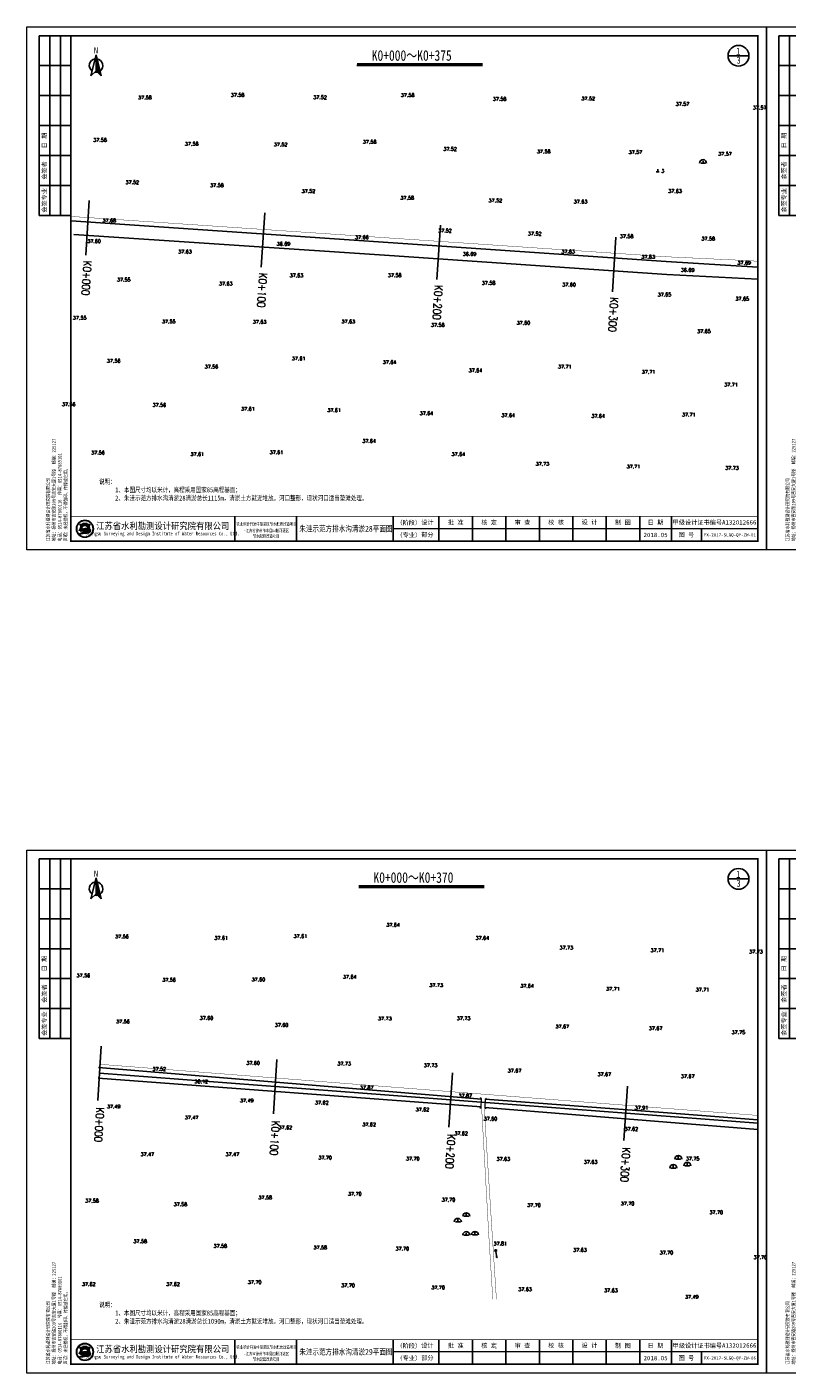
# Model space of a CAD drawing. Extents: x 464172 to 473094, y 3847158 to 3855433.
# Tile 93 of 98: x 469916 to 470348, y 3853735 to 3854500. Entities that reach past the tile are written whole.
import ezdxf
from ezdxf.enums import TextEntityAlignment as Align

# ---------------------------------------------------------------- set-up
doc = ezdxf.new("R2010")
doc.units = 0
doc.linetypes.add('X3', pattern=[5, 4, -1])
doc.layers.get('0').update_dxf_attribs({"linetype": 'CONTINUOUS'})
doc.layers.add('0.13文字', color=3, linetype='CONTINUOUS', lineweight=13)
doc.layers.add('文字', color=7, linetype='CONTINUOUS', lineweight=15)
for name, color, linetype in [('DIMTEX', 7, 'CONTINUOUS'), ('DLDW', 8, 'CONTINUOUS'), ('DLSS', 4, 'CONTINUOUS'), ('DMTZ', 3, 'CONTINUOUS'), ('DMX', 1, 'CONTINUOUS'), ('GCD', 9, 'CONTINUOUS'), ('GXYZ', 8, 'CONTINUOUS'), ('LINE', 7, 'CONTINUOUS'), ('断面', 7, 'CONTINUOUS')]:
    doc.layers.add(name, color=color, linetype=linetype)
doc.styles.add('-仿宋_GB2312', font='FangSong_GB2312.ttf')
doc.styles.add('HZ', font='rs.shx', dxfattribs={"width": 0.8, "bigfont": 'hztxt.shx'})
doc.styles.add('LYJFS', font='times.ttf', dxfattribs={"width": 0.7})
doc.styles.get("Standard").update_dxf_attribs({"font": 'rs.shx', "bigfont": 'hztxt.shx'})
doc.styles.add('STYLE2', font='txt', dxfattribs={"width": 0.8})
doc.styles.add('仿宋', font='FangSong_GB2312.ttf', dxfattribs={"width": 0.8})
doc.styles.add('仿宋体', font='FangSong_GB2312.ttf', dxfattribs={"width": 0.8})
doc.styles.add('宋体', font='txt')
doc.linetypes.add('10411', pattern='A,2,[150,AAA.SHX,S=1,R=0,X=0,Y=1],2,[151,AAA.SHX,S=1,R=0,X=0,Y=3],1e-11', length=4.00000000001)

# ---------------------------------------------------------------- blocks, each defined once
blk = doc.blocks.new('A$C67844AE1')
at = {"color": 7, "linetype": 'ByBlock', "lineweight": -3}
for p, q in [((-68.54528065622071, 12.60233967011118), (-102.4539569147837, -126.4874291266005)), ((-68.54528065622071, 12.60233967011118), (-68.54528065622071, -93.55508338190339)), ((-68.54528065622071, 12.60233967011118), (-34.63660439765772, -126.4874291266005)), ((-68.54528065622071, 6.444916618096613), (-66.57848399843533, 4.534749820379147)), ((-75.16375737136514, -13.81146217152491), (-75.00695480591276, -13.90275762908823)), ((-68.54528065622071, -3.555083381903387), (-63.38429603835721, -8.56746807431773)), ((-68.54528065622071, -13.55508338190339), (-60.19010807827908, -21.66968596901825)), ((-68.54528065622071, -23.55508338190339), (-56.99592011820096, -34.77190386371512)), ((-68.54528065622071, -33.55508338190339), (-53.80173215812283, -47.874121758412)), ((-68.54528065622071, -43.55508338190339), (-50.60754419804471, -60.97633965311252)), ((-68.54528065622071, -53.55508338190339), (-47.4133562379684, -74.0785575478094)), ((-68.54528065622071, -63.55508338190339), (-44.21916827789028, -87.18077544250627)), ((-68.54528065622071, -73.55508338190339), (-41.02498031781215, -100.282993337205)), ((-68.54528065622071, -83.55508338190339), (-37.83079235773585, -113.3852112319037)), ((-68.54528065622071, -93.55508338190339), (-102.4539569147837, -126.4874291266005)), ((-68.54528065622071, -93.55508338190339), (-34.63660439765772, -126.4874291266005))]:
    blk.add_line(p, q, dxfattribs=at)
for start, end in [(98.47002997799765, 234.1282238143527), (305.8717761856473, 81.52997002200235), (258.3564658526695, 281.6435341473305)]:
    blk.add_arc((-68.54528065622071, -58.56304133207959), 44.66625879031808, start, end, dxfattribs=at)
at = {"color": 7, "linetype": 'ByBlock', "lineweight": -3, "insert": (-82.5777418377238, 61.776892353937), "char_height": 40, "width": 53.56766932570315, "attachment_point": 1}
blk.add_mtext('{\\fSimSun|b0|i0|c134|p2;N}', dxfattribs=at)
blk = doc.blocks.new('TK')
h = blk.add_hatch(color=152)
h.dxf.hatch_style = 1
h.paths.add_polyline_path([(37.76634519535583, 12, 1), (28.08865389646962, 12, 1)])
h.paths.add_polyline_path([(37.60348109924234, 12, 1), (28.2515179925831, 12, 1)], flags=16)
h = blk.add_hatch(color=152)
h.dxf.hatch_style = 1
edge = h.paths.add_edge_path()
edge.add_arc((34.80941884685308, 9.57513306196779), 1.461698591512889, 43.31770961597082, 70.37003522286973)
edge.add_arc((33.42980450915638, 5.707128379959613), 5.568375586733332, 70.37003522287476, 84.52854590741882)
edge.add_arc((32.84297213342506, -0.4193509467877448), 11.72289597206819, 84.5285459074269, 95.17746754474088)
edge.add_arc((32.98455917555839, 9.871856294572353), 1.831337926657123, 111.7965680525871, 130.9174013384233, ccw=False)
edge.add_arc((34.88031159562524, 5.13131362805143), 6.936886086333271, 98.84274785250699, 111.79656805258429, ccw=False)
edge.add_arc((35.94667124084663, -1.723120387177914), 13.873772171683, 95.21036804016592, 98.84274785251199, ccw=False)
edge.add_ellipse((32.92749954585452, 12.29239219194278), major_axis=(-1.773815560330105, 0), ratio=0.8776980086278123, start_angle=172.6538623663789, end_angle=176.9129867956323)
edge.add_arc((34.51986391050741, 1.961408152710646), 10.24870363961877, 88.99992913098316, 98.52267106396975)
edge.add_arc((34.12653419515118, 4.586133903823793), 7.594670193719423, 98.5226710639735, 116.8491039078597)
edge.add_arc((31.25213164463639, 10.26438648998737), 1.230336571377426, 116.8491039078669, 139.2900683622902)
edge.add_arc((30.4676556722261, 10.93937889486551), 0.1954369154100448, 139.2900683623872, 263.050638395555)
edge.add_arc((30.65080526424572, 12.44199033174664), 1.70916902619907, 263.0506383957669, 272.136251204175)
edge.add_arc((31.81845295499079, -18.86063964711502), 29.61523112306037, 88.46268833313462, 92.13625120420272, ccw=False)
edge.add_arc((32.47617160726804, 5.646726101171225), 5.099041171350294, 68.07113774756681, 88.46268833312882, ccw=False)
edge.add_arc((36.58583429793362, -10.91731876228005), 21.4080615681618, 95.91294384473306, 98.79521578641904)
edge.add_arc((35.21854840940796, -2.080308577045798), 12.46590188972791, 98.79521578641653, 117.8496747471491)
edge.add_arc((93.71745628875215, -228.4932874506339), 245.9934265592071, 104.7703900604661, 105.15790668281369, ccw=False)
edge.add_line((31.00239690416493, 9.371353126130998), (30.1988762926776, 9.045501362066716))
edge.add_arc((51.56004769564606, -88.12407086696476), 99.48982566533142, 100.90627282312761, 102.39834375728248, ccw=False)
edge.add_line((32.73627937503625, 9.568770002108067), (32.12568198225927, 9.380185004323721))
edge.add_arc((29.81630978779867, 37.97211086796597), 28.68503833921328, 274.6177604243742, 279.6944367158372)
edge.add_arc((33.87653895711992, 14.20489681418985), 4.573507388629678, 279.694436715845, 287.6119267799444)
edge.add_arc((34.76080719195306, 11.41934212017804), 1.650966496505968, 287.6119267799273, 311.5140981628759)
edge.add_arc((35.67269695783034, 10.38914913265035), 0.2751610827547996, 311.5140981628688, 403.3177096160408)
edge = h.paths.add_edge_path()
edge.add_arc((37.34861352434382, 13.13700107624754), 2.066422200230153, 138.9741968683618, 204.1180883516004, ccw=False)
edge.add_line((35.78967558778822, 14.49339822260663), (34.09257231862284, 14.49339822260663))
edge.add_line((34.09257231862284, 14.49339822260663), (34.09257231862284, 15.08006279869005))
edge.add_line((34.09257231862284, 15.08006279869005), (31.76242677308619, 15.08006279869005))
edge.add_line((31.76242677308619, 15.08006279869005), (31.76242677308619, 14.49339822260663))
edge.add_line((31.76242677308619, 14.49339822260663), (30.06532350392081, 14.49339822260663))
edge.add_arc((28.50638556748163, 13.13700107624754), 2.066422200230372, -24.118088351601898, 41.0258031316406, ccw=False)
edge.add_arc((26.96985351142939, 13.82490731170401), 3.749914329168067, 314.34412131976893, 335.8819116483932, ccw=False)
edge.add_arc((28.92445619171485, 14.17747440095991), 3.106664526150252, 282.3877277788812, 290.1465811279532)
edge.add_arc((25.86021252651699, 22.52986678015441), 12.00340818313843, 290.1465811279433, 296.6495194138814)
edge.add_ellipse((32.92749954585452, 12.29239219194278), major_axis=(-1.773815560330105, 0), ratio=0.8776980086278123, start_angle=176.9129867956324, end_angle=378.37473811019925, ccw=False)
edge.add_ellipse((32.92749954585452, 12.29239219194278), major_axis=(-1.773815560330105, 0), ratio=0.8776980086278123, start_angle=172.653862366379, end_angle=176.9129867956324, ccw=False)
edge.add_ellipse((32.92749954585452, 12.29239219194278), major_axis=(-1.773815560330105, 0), ratio=0.8776980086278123, start_angle=161.6252618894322, end_angle=172.653862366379, ccw=False)
edge.add_arc((39.99478656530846, 22.52986678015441), 12.00340818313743, 243.3504805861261, 249.853418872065)
edge.add_arc((36.93054290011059, 14.17747440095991), 3.106664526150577, 249.8534188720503, 257.61227222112)
edge.add_arc((38.88514558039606, 13.82490731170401), 3.74991432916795, 204.1180883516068, 225.6558786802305, ccw=False)
at = {"lineweight": 0}
for p, q in [((0, 0), (0, 297)), ((0, 297), (420, 297)), ((420, 297), (420, 0)), ((415, 12), (208, 12)), ((420, 0), (0, 0))]:
    blk.add_line(p, q, dxfattribs=at)
for p, q in [((25, 292), (7, 292)), ((7, 292), (7, 190)), ((13, 292), (13, 190)), ((19, 292), (19, 190)), ((25, 275), (7, 275)), ((25, 258), (7, 258)), ((25, 241), (7, 241)), ((25, 224), (7, 224)), ((25, 207), (7, 207)), ((25, 190), (7, 190)), ((118, 19), (118, 5)), ((153, 19), (153, 5)), ((208, 19), (208, 5)), ((234, 19), (234, 5)), ((253, 19), (253, 5)), ((272, 19), (272, 5)), ((291, 19), (291, 5)), ((310, 19), (310, 5)), ((329, 19), (329, 5)), ((348, 19), (348, 5)), ((366, 19), (366, 5)), ((383, 12), (383, 5))]:
    blk.add_line(p, q)
at = {"lineweight": 0, "const_width": 1}
blk.add_lwpolyline([(25, 292), (415, 292), (415, 5), (25, 5)], close=True, dxfattribs=at)
at = {"lineweight": 0, "const_width": 0.4}
blk.add_lwpolyline([(415, 19), (25, 19)], dxfattribs=at)
at = {"color": 152}
for points in [[(34.69874112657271, 12.20855064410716, 0.04157472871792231), (33.0009984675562, 12.09693843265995, 0.08013502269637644), (30.6964595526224, 11.36209164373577, 0.09823132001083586), (30.31951032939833, 11.06684867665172, 0.599439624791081), (30.44400935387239, 10.74537776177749, 0.03966424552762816), (30.71451621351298, 10.73400916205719, -0.01603031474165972), (32.61296833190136, 10.7439319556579, -0.08921046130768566), (34.38043466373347, 10.37684270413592, 0.01257694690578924), (33.31247064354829, 10.23900867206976, 0.08333285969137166), (29.39506013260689, 8.941746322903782, -0.001690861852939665), (31.00239690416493, 9.371353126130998), (30.1988762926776, 9.045501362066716, -0.006510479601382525), (32.73627937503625, 9.568770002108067), (32.12568198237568, 9.380185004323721, 0.02215480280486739), (34.64668864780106, 9.696699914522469, 0.03456031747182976), (35.26033732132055, 9.845760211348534, 0.1046726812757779), (35.85507491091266, 10.18311053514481, 0.4234638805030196), (35.87289335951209, 10.57792154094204, 0.1185893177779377), (35.30046801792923, 10.95188049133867, 0.06185687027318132), (33.96074808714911, 11.25013348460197, 0.04649815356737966), (31.78508714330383, 11.25571519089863, -0.08362449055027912), (32.30456102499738, 11.57226833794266, -0.05658197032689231), (33.81395195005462, 11.9857476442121, -0.01585057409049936), (34.68675527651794, 12.09332510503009)], [(31.24412181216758, 11.80161767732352, -0.02838203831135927), (29.99446309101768, 11.26089254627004, -0.03386732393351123), (29.59091690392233, 11.14313846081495, 0.09425397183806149), (30.39241989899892, 12.29262248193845, 0.2921547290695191), (30.06532350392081, 14.49339822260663), (31.76242677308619, 14.49339822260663), (31.76242677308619, 15.08006279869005), (34.09257231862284, 15.08006279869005), (34.09257231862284, 14.49339822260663), (35.78967558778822, 14.49339822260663, 0.29215472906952), (35.46257919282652, 12.29262248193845, 0.09425397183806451), (36.2640821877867, 11.14313846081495, -0.03386732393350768), (35.86053600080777, 11.26089254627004, -0.02838203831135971), (34.61087727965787, 11.80161767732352)]]:
    blk.add_lwpolyline(points, format="xyb", dxfattribs=at)
for radius in [4.838845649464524, 4.675981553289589]:
    blk.add_circle((32.92749954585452, 12), radius, dxfattribs=at)
blk.add_arc((34.88031159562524, 5.13131362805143), 6.936886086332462, 98.84274785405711, 111.7965680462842, dxfattribs=at)
for start_param, end_param in [(2.820892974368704, 6.603884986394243), (3.013378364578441, 3.087714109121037)]:
    blk.add_ellipse((32.92749954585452, 12.29239219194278), major_axis=(-1.773815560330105, 0), ratio=0.8776980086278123, start_param=start_param, end_param=end_param, dxfattribs=at)
at = {"style": '宋体'}
for s, height, width, p in [('江苏省水利勘测设计研究院有限公司', 3.75, 0.9, (77.12731924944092, 13.75084589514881)), ('农业综合开发中型灌区节水配套改造项目', 1.8, 0.75, (136, 14.74047347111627)), ('Jiangsu Surveying and Design Institute of Water Resources Co., Ltd.', 2, 0.8, (76.9551912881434, 9.01340379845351)), ('-江苏省徐州市丰县四联河灌区', 1.8, 0.75, (136, 11.02926161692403)), ('节水配套改造项目', 1.8, 0.75, (135.8399052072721, 7.880905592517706))]:
    blk.add_text(s, height=height, dxfattribs=dict(at, width=width)).set_placement(p, align=Align.MIDDLE)
at = {"style": 'LYJFS'}
for s, p in [('（阶段）', (216.8339300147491, 15.5)), ('（专业）', (216.8339300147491, 8.5))]:
    blk.add_text(s, height=2.5, dxfattribs=at).set_placement(p, align=Align.MIDDLE_CENTER)
at = {"style": '仿宋'}
blk.add_text('2018.05', height=2.5, dxfattribs=at).set_placement((357, 8.5), align=Align.MIDDLE)
at = {"rotation": 90}
for s, insert, char_height, attachment_point, style in [('日 期', (10, 232.5), 2.5, 5, '宋体'), ('会签者', (10, 215.5), 2.5, 5, '宋体'), ('会签专业', (10, 198.5), 2.5, 5, '宋体'), ('江苏省水利勘测设计研究院有限公司\\P地址：扬州市吉安路209号吉安大厦1号楼  邮编：225127\\P电话：0514-87860116  传真：0514-87889101\\P声明：未经授权，不得翻印、传播或它用。', (23.29513194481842, 4.918324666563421), 2, 7, '仿宋')]:
    blk.add_mtext(s, dxfattribs=dict(at, insert=insert, char_height=char_height, attachment_point=attachment_point, style=style))
at = {"char_height": 2.5, "attachment_point": 5, "style": '宋体'}
for s, insert in [('设计', (227.4021536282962, 15.5)), ('批 准', (243.5, 15.5)), ('核 定', (262.4375, 15.47222222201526)), ('审 查', (281.4305555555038, 15.47328627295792)), ('校 核', (300.4652777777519, 15.54328155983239)), ('设 计', (319.4722222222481, 15.59333057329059)), ('制 图', (338.4166666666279, 15.4779241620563)), ('日 期', (357, 15.5)), ('甲级设计证书编号A132012666', (390.5, 15.5)), ('部分', (227.4021536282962, 8.5)), ('图 号', (374.5, 8.5))]:
    blk.add_mtext(s, dxfattribs=dict(at, insert=insert))
blk = doc.blocks.new('gc111')
for p, q in [((-0.8, 0), (0.8, 0)), ((0, 0), (0, 1.6))]:
    blk.add_line(p, q)
blk = doc.blocks.new('gc110')
at = {"linetype": 'Continuous'}
for points in [[(0, 0), (1.35, 0), (-1.35, 0)], [(0, 0), (0, 1.4)]]:
    blk.add_lwpolyline(points, dxfattribs=at)
blk.add_arc((0, 0), 2, 0, 180, dxfattribs=at)
blk = doc.blocks.new('gc170')
at = {"linetype": 'Continuous'}
blk.add_circle((0, 0), 0.5, dxfattribs=at)
blk = doc.blocks.new('gc013b')
at = {"linetype": 'Continuous'}
blk.add_line((0.5, 0), (4, 0), dxfattribs=at)
at = {"linetype": 'Continuous', "flags": 128}
blk.add_lwpolyline([(3.387748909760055, 0.35355), (4, 0), (3.387748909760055, -0.35355)], dxfattribs=at)

msp = doc.modelspace()

# ---------------------------------------------------------------- linework, layer by layer
at = {"color": 3, "linetype": 'Continuous', "lineweight": -3, "elevation": -36.45550000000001, "flags": 128}
msp.add_lwpolyline([(469957.2588991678, 3853905.594365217), (470331.0475487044, 3853877.165599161)], dxfattribs=at)
at = {"layer": 'DIMTEX', "linetype": 'Continuous'}
for p, q in [((470103.4839576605, 3854477.879376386), (470174.775632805, 3854477.879376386)), ((470104.4419181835, 3854011.057037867), (470175.733593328, 3854011.057037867))]:
    msp.add_line(p, q, dxfattribs=at)
at = {"layer": 'DIMTEX', "color": 1, "linetype": 'Continuous'}
for p, q in [((470103.5044504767, 3854478.841818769), (470174.775632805, 3854478.841818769)), ((470104.4624109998, 3854012.01948025), (470175.733593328, 3854012.01948025))]:
    msp.add_line(p, q, dxfattribs=at)
at = {"layer": 'DLSS', "color": 7, "linetype": 'Continuous', "lineweight": 13}
for p, q in [((470174.2651589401, 3853890.997132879, -73.77100000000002), (470173.6087398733, 3853891.751529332, -73.77100000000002)), ((470176.3273107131, 3853890.853921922, -73.77100000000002), (470177.0817071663, 3853891.510340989, -73.77100000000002)), ((470173.9321589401, 3853886.202132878, -73.77100000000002), (470173.1777624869, 3853885.545713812, -73.77100000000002)), ((470175.9943107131, 3853886.058921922, -73.77100000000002), (470176.6507297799, 3853885.304525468, -73.77100000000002))]:
    msp.add_line(p, q, dxfattribs=at)
at = {"layer": 'DLSS', "color": 7, "linetype": 'X3', "lineweight": 13, "const_width": 0.2}
for points, elevation in [([(469941.36632563, 3854392.153146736), (470279.2688123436, 3854369.257379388), (470326.4638123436, 3854367.033379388), (470331.0475487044, 3854366.689829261)], -37.61150000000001), ([(469957.0588920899, 3853910.710410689), (469957.0588920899, 3853910.710410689), (470175.5283107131, 3853893.670921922), (470276.9193107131, 3853885.792921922), (470331.0475487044, 3853881.645134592)], -73.77100000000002), ([(470175.706296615, 3853885.871201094), (470180.3143107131, 3853813.393921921), (470182.6578349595, 3853777.24756047)], -73.77100000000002)]:
    msp.add_lwpolyline(points, dxfattribs=dict(at, elevation=elevation))
at = {"layer": 'DLSS', "color": 7, "linetype": 'Continuous', "lineweight": 13, "elevation": -73.77100000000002}
for points in [[(470173.9321589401, 3853886.202132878), (470174.2651589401, 3853890.997132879)], [(470176.3273107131, 3853890.853921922), (470175.9943107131, 3853886.058921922)]]:
    msp.add_lwpolyline(points, dxfattribs=at)
at = {"layer": 'DLSS', "color": 7, "linetype": 'Continuous', "lineweight": 13, "const_width": 0.2, "elevation": -73.77100000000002}
msp.add_lwpolyline([(470174.2669125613, 3853885.983806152), (470178.3723107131, 3853812.905921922), (470180.607893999, 3853777.24756047)], dxfattribs=at)
at = {"layer": 'DMTZ', "color": 7, "linetype": '10411', "ltscale": 0.5, "flags": 128}
for points, elevation in [([(470331.0475487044, 3854363.341614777), (470279.1448123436, 3854366.539379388), (469941.2068041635, 3854389.656410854)], -37.61150000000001), ([(469942.7294746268, 3854381.956065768), (469942.7294746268, 3854381.956065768), (470122.0018123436, 3854369.959379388), (470279.3408123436, 3854359.119379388), (470331.0475487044, 3854356.532201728)], -37.61150000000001), ([(470174.2593107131, 3853890.912921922), (469956.6622450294, 3853908.896267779)], -73.77100000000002), ([(469956.4898994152, 3853902.726501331), (470173.9663107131, 3853886.550921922)], -73.77100000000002), ([(470175.9943107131, 3853886.058921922), (470331.0475487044, 3853873.721994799)], -73.77100000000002), ([(470331.0475487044, 3853879.088067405), (470277.2623107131, 3853883.333921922), (470176.3273107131, 3853890.853921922)], -73.77100000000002)]:
    msp.add_lwpolyline(points, dxfattribs=dict(at, elevation=elevation))
at = {"layer": 'DMX', "linetype": 'Continuous', "lineweight": 25}
for points, elevation in [([(469951.4295991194, 3854401.137813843), (469949.4542638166, 3854370.221031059)], -0.2960000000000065), ([(470051.132754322, 3854394.207533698), (470049.1574190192, 3854363.290750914)], -3.650408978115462), ([(470150.8359095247, 3854387.277253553), (470148.8605742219, 3854356.360470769)], -7.004817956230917), ([(470250.5390647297, 3854380.346973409), (470248.5637294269, 3854349.430190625)], -10.35922693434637), ([(469958.2465668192, 3853921.052756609), (469956.2712315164, 3853890.135973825)], -36.45550000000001), ([(470057.9585919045, 3853913.469086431), (470055.9832566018, 3853882.552303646)], -36.45550000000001), ([(470157.67061699, 3853905.885416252), (470155.6952816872, 3853874.968633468)], -36.45550000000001), ([(470257.0107629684, 3853898.330029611), (470255.0354276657, 3853867.413246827)], -36.45550000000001)]:
    msp.add_lwpolyline(points, dxfattribs=dict(at, elevation=elevation))
at = {"layer": '断面'}
for p, q in [((470314.2303746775, 3854483.421604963), (470326.0373686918, 3854483.421604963)), ((470314.2303746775, 3854015.959386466), (470326.0373686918, 3854015.959386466))]:
    msp.add_line(p, q, dxfattribs=at)
for centre in [(470320.1338716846, 3854483.421604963), (470320.1338716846, 3854015.959386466)]:
    msp.add_circle(centre, 5.903497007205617, dxfattribs=at)

# ---------------------------------------------------------------- block references
at = {"layer": 'DLDW', "color": 7, "linetype": 'Continuous', "lineweight": 13}
for name, p in [('gc111', (470274.2288123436, 3854417.458379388, -37.61150000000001)), ('gc110', (470299.9988123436, 3854422.412379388, -37.61150000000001)), ('gc110', (470283.1129351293, 3853851.779700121, -73.77100000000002)), ('gc110', (470285.9167552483, 3853856.890314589, -73.77100000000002)), ('gc110', (470291.0299450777, 3853853.043630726, -73.77100000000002)), ('gc110', (470160.7364589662, 3853821.187160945, -73.77100000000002)), ('gc110', (470165.5498060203, 3853824.373491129, -73.77100000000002)), ('gc110', (470165.4944801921, 3853813.64292054, -73.77100000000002)), ('gc110', (470170.4242823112, 3853813.735271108, -73.77100000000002))]:
    msp.add_blockref(name, p, dxfattribs=at)
at = {"layer": 'GXYZ', "color": 7, "linetype": 'Continuous', "lineweight": 13}
msp.add_blockref('gc170', (470182.2703107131, 3853804.892921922, -73.77100000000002), dxfattribs=at)
msp.add_blockref('gc170', (470182.2703107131, 3853804.892921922, -73.77100000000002), dxfattribs=at)
at = {"layer": 'GXYZ', "color": 7, "linetype": 'Continuous', "lineweight": 13, "rotation": 279.315885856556}
msp.add_blockref('gc013b', (470182.2703107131, 3853804.892921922, -73.77100000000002), dxfattribs=at)
at = {"layer": 'LINE', "color": 2, "xscale": 0.08574142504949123, "yscale": 0.0857414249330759, "zscale": 0.08574142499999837}
for p in [(469961.1837159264, 3854482.869964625, 44.48), (469961.1837159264, 3854015.407746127, 44.48)]:
    msp.add_blockref('A$C67844AE1', p, dxfattribs=at)
at = {"layer": '断面'}
for p in [(469916.0475487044, 3854202.78275814), (470336.0475487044, 3854202.78275814), (469916.0475487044, 3853735.320539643), (470336.0475487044, 3853735.320539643)]:
    msp.add_blockref('TK', p, dxfattribs=at)

# ---------------------------------------------------------------- texts
at = {"linetype": 'Continuous', "lineweight": 25, "style": 'HZ', "width": 0.8}
for s, p in [('K0+000', (469945.67995501, 3854347.62240858, -0.2960000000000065)), ('K0+100', (470045.3831102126, 3854340.692128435, -3.650408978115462)), ('K0+200', (470145.0862654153, 3854333.76184829, -7.004817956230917)), ('K0+300', (470244.7894206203, 3854326.831568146, -10.35922693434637)), ('K0+000', (469952.8940646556, 3853866.768630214, -36.45550000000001)), ('K0+100', (470052.606089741, 3853859.184960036, -36.45550000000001)), ('K0+200', (470152.3181148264, 3853851.601289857, -36.45550000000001)), ('K0+300', (470251.6582608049, 3853844.045903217, -36.45550000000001))]:
    msp.add_text(s, height=4.5, rotation=266.3442267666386, dxfattribs=at).set_placement(p, align=Align.BOTTOM_RIGHT)
at = {"char_height": 2.8, "attachment_point": 1, "style": '仿宋体'}
for s, insert in [('说明：\\P     1、本图尺寸均以米计，高程采用国家85高程基面； \\P     2、朱洼示范方排水沟清淤28清淤总长1115m，清淤土方就近堆放。河口整形，现状河口适当垫滩处理。', (469957.0311290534, 3854242.971704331)), ('说明：\\P     1、本图尺寸均以米计，高程采用国家85高程基面； \\P     2、朱洼示范方排水沟清淤28清淤总长1090m，清淤土方就近堆放。河口整形，现状河口适当垫滩处理。', (469957.0311290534, 3853775.509485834))]:
    msp.add_mtext(s, dxfattribs=dict(at, insert=insert))
at = {"layer": '0.13文字', "linetype": 'Continuous', "lineweight": 13, "char_height": 1.8, "width": 55.55091040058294, "attachment_point": 1, "style": 'LYJFS'}
for s, insert in [('{\\fFangSong_GB2312|b0|i0|c134|p49;\\W1;\\C7; FX-2017-SLGQ-QY-ZW-01\\P  }', (470299.0475487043, 3854212.241661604)), ('{\\fFangSong_GB2312|b0|i0|c134|p49;\\W1;\\C7; FX-2017-SLGQ-QY-ZW-06  }', (470299.0475487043, 3853744.779443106))]:
    msp.add_mtext(s, dxfattribs=dict(at, insert=insert))
at = {"layer": 'DIMTEX', "linetype": 'Continuous', "style": 'STYLE2', "width": 0.8}
for s, height, p in [('1', 4.0002, (470318.8600139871, 3854484.014783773)), ('K0+000～K0+375', 6.000299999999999, (470111.8619160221, 3854480.567539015)), ('3', 4.0002, (470319.0616844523, 3854478.909629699)), ('K0+000～K0+370', 6.000299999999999, (470112.8198765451, 3854013.745200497)), ('3', 4.0002, (470319.0616844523, 3854011.447411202)), ('1', 4.0002, (470318.8600139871, 3854016.552565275))]:
    msp.add_text(s, height=height, dxfattribs=at).set_placement(p)
at = {"layer": 'DLDW', "color": 7, "linetype": 'Continuous', "lineweight": 13, "width": 0.8}
msp.add_text('3', height=2, dxfattribs=at).set_placement((470277.1200941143, 3854417.972931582, -37.61150000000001), align=Align.MIDDLE)
at = {"layer": 'GCD', "color": 7, "linetype": 'Continuous', "lineweight": 13}
for s, p in [('37.58', (469983.0327983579, 3854459.67103569, -0.03600000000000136)), ('37.58', (470035.6627436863, 3854461.115321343, -0.03600000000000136)), ('37.52', (470082.4984557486, 3854459.786321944, -0.0870000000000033)), ('37.58', (470132.2418034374, 3854461.027747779, -0.03600000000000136)), ('37.58', (470184.4613812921, 3854458.840534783, -0.03600000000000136)), ('37.52', (470234.7604190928, 3854459.119787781, -0.0870000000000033)), ('37.57', (470288.3116423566, 3854456.020988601, -0.04400000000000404)), ('37.57', (470332.1433158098, 3854453.913064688, -0.04400000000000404)), ('37.58', (469957.560105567, 3854435.575842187, -0.03600000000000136)), ('37.58', (470009.6116329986, 3854433.424992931, -0.03600000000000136)), ('37.52', (470060.1265425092, 3854433.04779244, -0.0870000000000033)), ('37.58', (470110.6663765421, 3854434.525582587, -0.03600000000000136)), ('37.52', (470156.3469426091, 3854430.471465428, -0.0870000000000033)), ('37.58', (470209.5182992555, 3854429.022707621, -0.03600000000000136)), ('37.57', (470261.5907801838, 3854428.617941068, -0.04400000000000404)), ('37.57', (470312.4542105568, 3854427.681098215, -0.04400000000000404)), ('37.52', (469975.8471008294, 3854411.49278215, -0.0870000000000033)), ('37.58', (470023.909014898, 3854409.864881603, -0.03600000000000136)), ('37.52', (470075.9289431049, 3854406.480011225, -0.0870000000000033)), ('37.58', (470131.9870663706, 3854402.694333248, -0.03600000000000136)), ('37.63', (470284.0877384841, 3854406.554534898, 0.01699999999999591)), ('37.52', (470182.0560381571, 3854401.200927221, -0.0870000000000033)), ('37.63', (470230.4096958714, 3854400.539195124, 0.01699999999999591)), ('37.68', (469962.8016058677, 3854389.822595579, 0.07199999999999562)), ('37.66', (470106.233529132, 3854380.267619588, 0.04999999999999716)), ('37.52', (470153.4178465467, 3854384.072579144, -0.0870000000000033)), ('37.52', (470204.3800456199, 3854382.402962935, -0.0870000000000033)), ('37.58', (470256.60376348, 3854380.872753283, -0.03600000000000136)), ('37.58', (470302.9073581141, 3854379.516371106, -0.03600000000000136)), ('37.60', (469954.1912395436, 3854378.090157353, -0.01500000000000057)), ('37.63', (470005.7855076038, 3854372.126210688, 0.01500000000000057)), ('36.69', (470061.757873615, 3854376.618525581, -0.9220000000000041)), ('37.83', (470223.3728695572, 3854372.155572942, 0.2149999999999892)), ('36.69', (470167.4109802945, 3854370.816199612, -0.9220000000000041)), ('37.83', (470268.822609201, 3854369.218284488, 0.2149999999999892)), ('37.69', (470323.3615194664, 3854365.828648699, 0.08299999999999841)), ('37.55', (469971.0406390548, 3854356.284009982, -0.06500000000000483)), ('37.63', (470069.104101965, 3854358.663818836, 0.01500000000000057)), ('37.58', (470124.8730162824, 3854358.759566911, -0.03100000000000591)), ('36.69', (470291.2448784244, 3854361.7808732, -0.9220000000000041)), ('37.63', (470028.9654823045, 3854354.009260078, 0.01500000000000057)), ('37.58', (470178.1827673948, 3854354.405632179, -0.0280000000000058)), ('37.60', (470223.8885959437, 3854353.440746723, -0.01200000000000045)), ('37.65', (470278.0712967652, 3854347.785158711, 0.03499999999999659)), ('37.65', (470322.2283408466, 3854345.412901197, 0.03499999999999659)), ('37.55', (469945.9989292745, 3854334.547254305, -0.06500000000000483)), ('37.55', (469996.5882743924, 3854332.502417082, -0.06500000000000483)), ('37.63', (470048.1894706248, 3854332.272467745, 0.01500000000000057)), ('37.63', (470098.525852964, 3854332.525254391, 0.01500000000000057)), ('37.58', (470149.3681608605, 3854330.50321782, -0.0280000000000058)), ('37.60', (470197.9725846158, 3854331.765281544, -0.01200000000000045)), ('37.65', (470300.4749782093, 3854326.961932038, 0.03499999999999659)), ('37.61', (470070.3622411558, 3854311.49135996)), ('37.56', (469965.3150115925, 3854310.164633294, -0.05200000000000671)), ('37.56', (470020.8151635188, 3854306.879689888, -0.05200000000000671)), ('37.64', (470121.9946986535, 3854309.365804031, 0.02400000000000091)), ('37.64', (470170.7654830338, 3854304.715424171, 0.02400000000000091)), ('37.71', (470221.479450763, 3854306.842263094, 0.09899999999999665)), ('37.71', (470269.050985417, 3854303.943757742, 0.09799999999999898)), ('37.71', (470315.8490149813, 3854296.600958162, 0.09799999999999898)), ('37.56', (469939.788836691, 3854285.43094823, -0.05200000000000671)), ('37.56', (469991.2279812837, 3854285.044473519, -0.05200000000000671)), ('37.61', (470041.5485640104, 3854282.893001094)), ('37.61', (470090.4737114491, 3854282.120088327)), ('37.64', (470142.9187083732, 3854280.368177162, 0.02400000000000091)), ('37.64', (470189.3299431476, 3854279.208789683, 0.02400000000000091)), ('37.64', (470240.4307056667, 3854278.823597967, 0.02400000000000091)), ('37.71', (470291.8698502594, 3854279.59654739, 0.09899999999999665)), ('37.64', (470110.3881512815, 3854264.603102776, 0.02400000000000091)), ('37.56', (469956.3797815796, 3854257.974748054, -0.05600000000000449)), ('37.61', (470012.7472223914, 3854257.194870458)), ('37.61', (470057.7299018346, 3854258.172036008)), ('37.64', (470161.042553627, 3854257.176871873, 0.02400000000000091)), ('37.73', (470208.763381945, 3854251.704935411, 0.1149999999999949)), ('37.71', (470260.4454350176, 3854250.135979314, 0.09899999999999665)), ('37.73', (470316.4117177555, 3854249.351629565, 0.1149999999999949)), ('37.64', (470123.989649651, 3853989.84964531, -36.1355)), ('37.56', (469969.9812799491, 3853983.221290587, -36.21550000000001)), ('37.61', (470026.3487207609, 3853982.441412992, -36.1595)), ('37.61', (470071.3314002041, 3853983.418578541, -36.1595)), ('37.64', (470174.6440519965, 3853982.423414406, -36.1355)), ('37.73', (470222.3648803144, 3853976.951477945, -36.04450000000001)), ('37.71', (470274.0469333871, 3853975.382521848, -36.0605)), ('37.73', (470330.013216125, 3853974.598172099, -36.04450000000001)), ('37.56', (469948.07668038, 3853961.138016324, -36.21550000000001)), ('37.56', (469996.7753103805, 3853958.597466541, -36.21550000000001)), ('37.60', (470047.4861519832, 3853958.832804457, -36.17250000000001)), ('37.64', (470099.346985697, 3853960.340176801, -36.1355)), ('37.73', (470148.4368039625, 3853955.649914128, -36.0455)), ('37.64', (470200.0690924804, 3853955.259077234, -36.1355)), ('37.71', (470248.8174870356, 3853953.494666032, -36.0605)), ('37.71', (470299.6988292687, 3853953.101189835, -36.0605)), ('37.60', (470018.0073702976, 3853936.964083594, -36.17250000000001)), ('37.73', (470119.2958129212, 3853936.693481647, -36.0455)), ('37.73', (470164.0071107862, 3853936.752646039, -36.0455)), ('37.56', (469970.5680623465, 3853934.950808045, -36.21550000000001)), ('37.60', (470060.650186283, 3853932.969387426, -36.17250000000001)), ('37.67', (470220.0495189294, 3853932.10285269, -36.10350000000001)), ('37.67', (470273.0571341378, 3853931.092036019, -36.10350000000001)), ('37.75', (470320.0608966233, 3853928.856472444, -36.0245)), ('37.52', (469991.1690671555, 3853907.985738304, -36.2515)), ('37.60', (470044.471467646, 3853911.42739037, -36.17250000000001)), ('37.73', (470096.1857958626, 3853910.99854017, -36.0455)), ('37.73', (470145.2695308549, 3853910.110817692, -36.0455)), ('37.67', (470192.9388203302, 3853907.034489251, -36.10350000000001)), ('36.12', (470015.0566448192, 3853900.924611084, -37.6555)), ('37.87', (470108.9763847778, 3853897.532775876, -35.8975)), ('37.67', (470243.9232402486, 3853905.012855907, -36.10350000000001)), ('37.67', (470291.2658917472, 3853903.7998759, -36.10350000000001)), ('37.49', (470040.9156254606, 3853890.145144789, -36.28450000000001)), ('37.87', (470164.9759565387, 3853892.856846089, -35.8975)), ('37.49', (469965.347008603, 3853886.746564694, -36.28450000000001)), ('37.62', (470083.4909340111, 3853888.915705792, -36.14850000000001)), ('37.62', (470140.6330627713, 3853884.971412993, -36.14850000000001)), ('37.91', (470265.030086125, 3853885.997662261, -35.85750000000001)), ('37.47', (470009.5869372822, 3853880.433643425, -36.2965)), ('37.62', (470062.7816976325, 3853874.7989499, -36.14850000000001)), ('37.62', (470110.3702992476, 3853876.519372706, -36.14850000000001)), ('37.60', (470179.2463016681, 3853879.753362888, -36.17350000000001)), ('37.62', (470162.5924117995, 3853871.418111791, -36.14850000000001)), ('37.62', (470259.2378806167, 3853873.978199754, -36.14850000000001)), ('37.47', (469984.3993134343, 3853859.585270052, -36.2965)), ('37.47', (470032.7069241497, 3853859.585270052, -36.2965)), ('37.70', (470085.3492050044, 3853857.654216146, -36.0665)), ('37.70', (470135.1622568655, 3853857.041347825, -36.0665)), ('37.63', (470186.5436948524, 3853856.859272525, -36.1445)), ('37.63', (470236.1499154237, 3853855.16751549, -36.1445)), ('37.75', (470294.0758570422, 3853857.063268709, -36.0225)), ('37.70', (470102.2429617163, 3853837.099282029, -36.0665)), ('37.58', (469953.0026953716, 3853833.183325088, -36.1895)), ('37.58', (470003.2047387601, 3853831.127454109, -36.1895)), ('37.58', (470051.3492839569, 3853835.033623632, -36.1895)), ('37.70', (470155.4217534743, 3853833.754771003, -36.0665)), ('37.70', (470203.9820734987, 3853830.637203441, -36.07550000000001)), ('37.70', (470257.1436293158, 3853831.652235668, -36.07550000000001)), ('37.70', (470307.4627757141, 3853826.585688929, -36.07550000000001)), ('37.58', (469980.3668636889, 3853810.157452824, -36.1895)), ('37.58', (470025.8367119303, 3853807.484791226, -36.1895)), ('37.58', (470082.6226312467, 3853806.662464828, -36.1895)), ('37.70', (470129.2146744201, 3853806.011473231, -36.0665)), ('37.81', (470184.8130881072, 3853808.857742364, -35.9605)), ('37.63', (470230.054982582, 3853805.260994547, -36.1445)), ('37.70', (470279.1889890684, 3853803.747097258, -36.07550000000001)), ('37.70', (470332.5198626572, 3853801.040307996, -36.07550000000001)), ('37.62', (469951.1512680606, 3853785.796019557, -36.14750000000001)), ('37.62', (469999.0104063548, 3853785.796019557, -36.14750000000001)), ('37.70', (470045.3938439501, 3853786.918163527, -36.0665)), ('37.70', (470098.3854905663, 3853785.099206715, -36.0665)), ('37.70', (470149.5568866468, 3853783.886593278, -36.0665)), ('37.63', (470198.9037232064, 3853782.868115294, -36.1445)), ('37.63', (470247.6480622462, 3853782.261808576, -36.1445)), ('37.49', (470293.6438601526, 3853778.616416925, -36.27850000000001))]:
    msp.add_text(s, height=2, dxfattribs=at).set_placement(p, align=Align.MIDDLE)
at = {"layer": '文字', "color": 7, "style": '-仿宋_GB2312', "width": 0.8}
for s, p in [('朱洼示范方排水沟清淤28平面图', (470070.7493402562, 3854213.161730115)), ('朱洼示范方排水沟清淤29平面图', (470070.7493402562, 3853745.699511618))]:
    msp.add_text(s, height=3.332746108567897, dxfattribs=at).set_placement(p)

doc.saveas('drawing.dxf')
